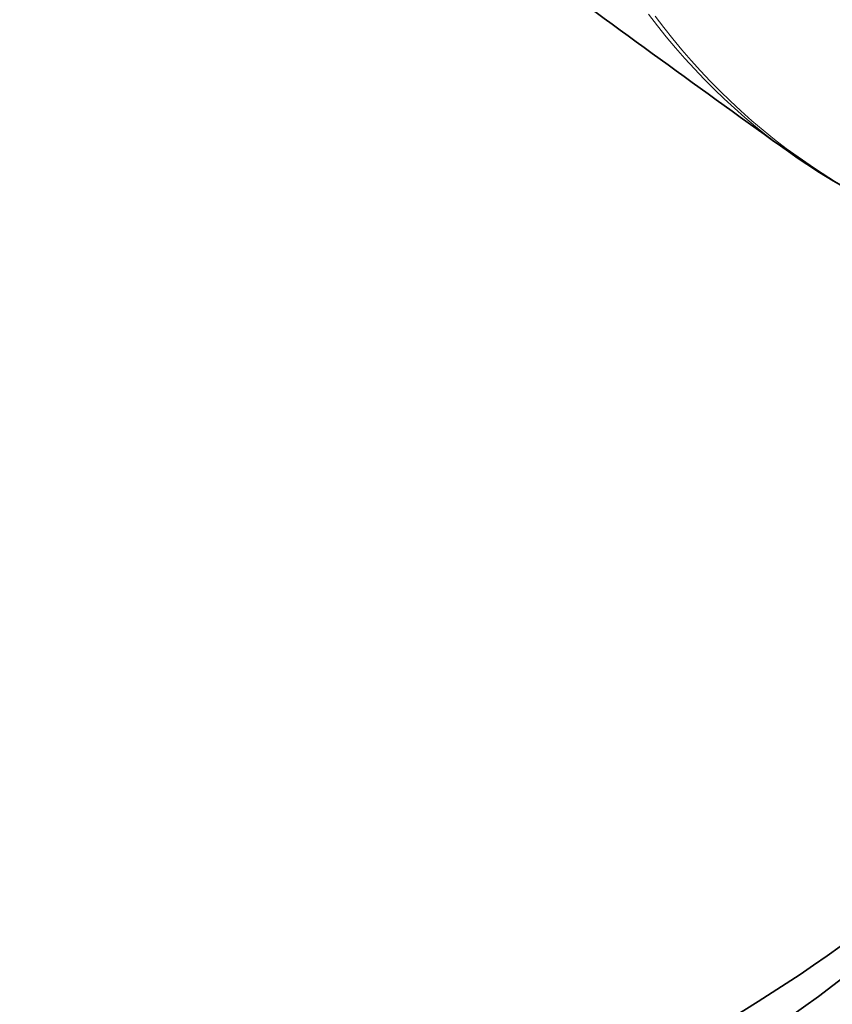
# Model space of a CAD drawing. Extents: x -672 to 7836, y -4841 to 1047.
# Tile 29 of 80: x 4809 to 4852, y -4663 to -4611. Entities that reach past the tile are written whole.
import ezdxf

# ---------------------------------------------------------------- set-up
doc = ezdxf.new("R2010")
doc.units = 0

msp = doc.modelspace()

# ---------------------------------------------------------------- linework, layer by layer
at = {"color": 7, "lineweight": 13}
for points in [[(4849.426758, -4618.159668), (4848.839844, -4617.730957), (4848.26123, -4617.288574), (4847.691895, -4616.832031), (4847.131348, -4616.361328), (4846.580078, -4615.876953), (4846.038086, -4615.378906), (4845.505859, -4614.867676), (4844.98291, -4614.342773), (4844.469238, -4613.804688), (4843.96582, -4613.253418), (4843.472168, -4612.688965), (4842.988281, -4612.111816), (4842.51416, -4611.521973), (4842.050293, -4610.919922)], [(4855.970703, -4621.808105), (4855.265137, -4621.501465), (4854.567871, -4621.177246), (4853.879395, -4620.836914), (4853.199707, -4620.47998), (4852.528809, -4620.106445), (4851.867188, -4619.716309), (4851.214844, -4619.30957), (4850.572266, -4618.887207), (4849.938965, -4618.44873), (4849.315918, -4617.993652), (4848.702148, -4617.523438), (4848.099121, -4617.037109), (4847.505859, -4616.535156), (4846.92334, -4616.017578), (4846.351074, -4615.484863), (4845.824219, -4614.97168), (4845.306641, -4614.445801), (4844.798828, -4613.90625), (4844.300781, -4613.354004), (4843.8125, -4612.788574), (4843.333496, -4612.210938), (4842.864746, -4611.620605), (4842.40625, -4611.018066)]]:
    msp.add_lwpolyline(points, dxfattribs=at)
at = {"color": 7, "lineweight": 35}
for centre, radius, start, end in [((5340.363281, -3928.746582), 846.3504, 233.415886, 234.545066), ((4869.130371, -4590.51416), 33.948206, 234.529603, 247.192828)]:
    msp.add_arc(centre, radius, start, end, dxfattribs=at)
for centre, major_axis, ratio, start_param, end_param in [((4784, -4628.865723), (87.75, 1.298828), 0.577182, 5.480698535, 6.274554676), ((4784, -4632.540039), (-85, 0), 0.57735, 0.923809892, 2.820882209), ((4784, -4651.319336), (-85, 0), 0.57735, 6.283156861, 9.424749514)]:
    msp.add_ellipse(centre, major_axis=major_axis, ratio=ratio, start_param=start_param, end_param=end_param, dxfattribs=at)

doc.saveas('drawing.dxf')
